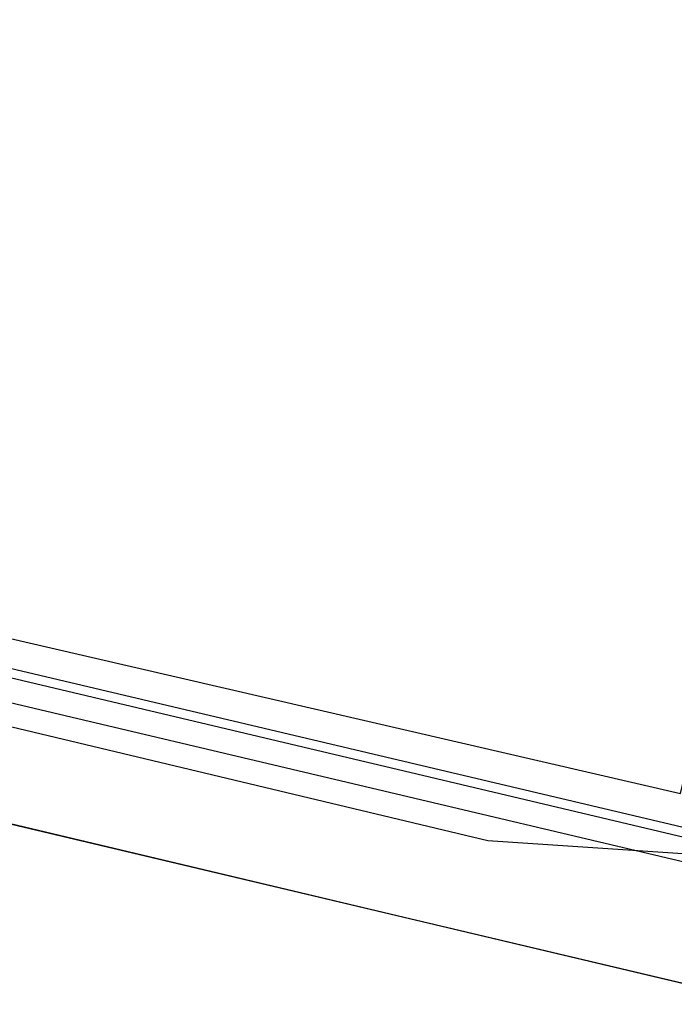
# Model space of a CAD drawing. Header units: feet. Extents: x -79 to 198, y -22 to 181.
# Tile 92 of 256: x 110.51 to 114.21, y 39.01 to 44.56. Entities that reach past the tile are written whole.
import ezdxf

# ---------------------------------------------------------------- set-up
doc = ezdxf.new("R2010")
doc.units = ezdxf.units.FT
doc.layers.add('A-AREA-UNIDAD', color=30, linetype='CONTINUOUS')
doc.layers.add('A-LINEA', color=7, linetype='CONTINUOUS')

msp = doc.modelspace()

# ---------------------------------------------------------------- linework, layer by layer
at = {"layer": 'A-AREA-UNIDAD'}
for points in [[(98.32, 43.8756), (114.24, 40.1956), (114.72, 42.2044), (115.68, 42.2044), (118.96, 41.4044), (119.808, 41.4044), (119.84, 40.32), (119.392, 38.56), (124.96, 37.28), (125.072, 37.0489), (126.592, 39.3956), (128.032, 42.3289), (129.088, 45.1733), (129.84, 48.2133), (130.32, 51.9644), (130.32, 55.6089), (130.048, 58.2044), (129.12, 62.88), (128.88, 65.8489), (128.992, 69.2444), (129.6, 72.8889)], [(108.72, 21.7244), (112.288, 24.32), (118.8, 29.9556), (122.72, 34.0444), (124.928, 36.7644), (119.28, 37.9556), (119.232, 38.56), (119.008, 38.0089), (114.608, 39.04), (114.32, 39.2356), (114.48, 39.84), (113.152, 39.9289), (97.952, 43.5556)]]:
    msp.add_lwpolyline(points, dxfattribs=at)
at = {"layer": 'A-LINEA'}
for p, q in [((114.36, 39.9244), (98.08, 43.7778)), ((98.1467, 43.8044), (114.32, 39.9911)), ((97.92, 43.6711), (114.4533, 39.7644)), ((97.7733, 43.0311), (114.3067, 39.1111))]:
    msp.add_line(p, q, dxfattribs=at)
msp.add_lwpolyline([(67.2267, 7.6444), (67.2667, 7.8178), (67.76, 9.9244), (68.1067, 9.9378), (69.9867, 17.8978), (72.5733, 17.2844), (72.7333, 17.9244), (80.72, 16.0444), (83.12, 15.4711), (87.16, 14.5111), (90.12, 27.0044), (94.6533, 25.9244), (94.8133, 26.5778), (97.52, 25.9378), (103.5333, 24.5111), (107.3733, 40.7511), (107.64, 40.6978), (108.9733, 40.3778), (112.68, 39.4978), (119.16, 37.9644), (119.2267, 38.2978), (125.3067, 36.8578)], dxfattribs=at)

doc.saveas('drawing.dxf')
